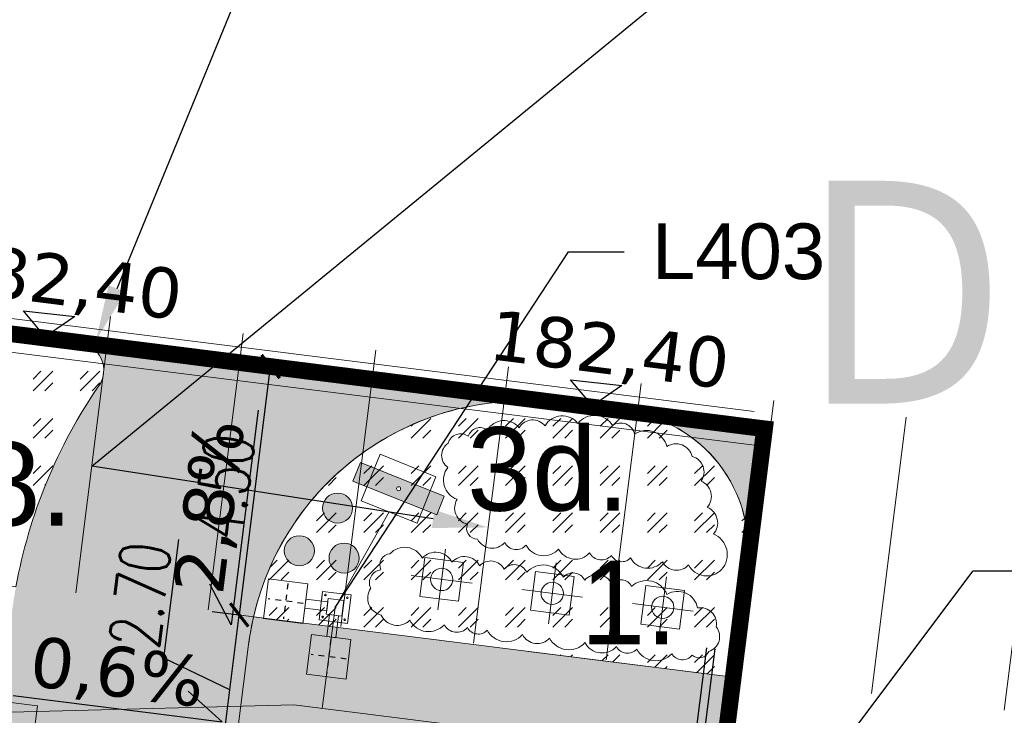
# Model space of a CAD drawing. Header units: millimetres. Extents: x 0 to 6566002, y 0 to 5716629.
# Tile 89 of 99: x 6564887 to 6564904, y 5715944 to 5715957. Entities that reach past the tile are written whole.
import ezdxf
from ezdxf import colors
from ezdxf.entities.mleader import LeaderData, LeaderLine
from ezdxf.enums import TextEntityAlignment as Align
from ezdxf.math import Vec2, Vec3

# ---------------------------------------------------------------- set-up
doc = ezdxf.new("R2010")
doc.units = ezdxf.units.MM
for name, pattern in [('ACAD_ISO04W100', [30, 24, -3, 0, -3]), ('DASHDOT', [25.4, 12.7, -6.35, 0, -6.35]), ('HIDDEN', [9.525, 6.35, -3.175])]:
    doc.linetypes.add(name, pattern=pattern)
for name, color, linetype, lineweight in [('alpi_PROJEKT_WYMIAR_500', 152, 'Continuous', 20), ('E-rys_sieci_nn_Amrest', 10, 'Continuous', 18), ('MBC_krawezniki', 42, 'Continuous', 20), ('MBC_obszary', 143, 'Continuous', 5), ('MBC_opisy', 255, 'Continuous', 13), ('MBC_oprawy_zew', 12, 'Continuous', 15), ('MBC_oprawy_zew_opisy', 12, 'Continuous', 15), ('MBC_szraf', 143, 'Continuous', 15), ('MBC_sztafaz', 36, 'Continuous', 15), ('MBC_sztafaz_opisy', 36, 'Continuous', 15), ('MBC_widok_cienka', 54, 'Continuous', 5), ('MBC_wymiar_ogolne', 133, 'Continuous', 13), ('MBC_zakres', 160, 'Continuous', 35), ('pr_rzędne', 5, 'Continuous', 25), ('ps_obrzeze', 218, 'Continuous', 13), ('USUNIETE SIECI', 7, 'NIEIST_1', 5), ('WZ PRZEPUSTY_nawadnianie', 150, 'Continuous', 25), ('WZ_proj_krzewy', 94, 'Continuous', 20)]:
    doc.layers.add(name, color=color, linetype=linetype, lineweight=lineweight)
doc.layers.add('E-sieci_en_txt_GDDKiA', color=3, linetype='Continuous')
doc.layers.add('pr_plytki dla niewidomych', color=7, linetype='Continuous', lineweight=0, true_color=0x7f007f)
doc.styles.add('Arial 5', font='arial.ttf', dxfattribs={"height": 1})
doc.styles.add('opis', font='tahoma.ttf', dxfattribs={"height": 8})
doc.styles.add('SIMPLEX', font='simplex.shx', dxfattribs={"width": 0.7})
doc.styles.get("Standard").update_dxf_attribs({"font": 'arial.ttf'})
doc.styles.add('Style-Verdana', font='verdana.ttf')
doc.linetypes.add('NIEIST_1', pattern='A,20,-0.01,["X",Standard,S=5,R=0,X=-2.54,Y=-2.54],-0.01', length=20.02)
doc.dimstyles.new('maadST', dxfattribs={"dimscale": 0.0075, "dimtxt": 120, "dimasz": 1, "dimexe": 0.25, "dimexo": 100, "dimgap": 15, "dimtad": 1, "dimrnd": 0.1, "dimzin": 0, "dimdsep": 46, "dimtxsty": 'SIMPLEX', "dimblk": 'MaadTick', "dimcen": 0, "dimdle": 0.2, "dimclrd": 256, "dimclre": 256, "dimclrt": 256, "dimadec": 0, "dimazin": 0, "dimtfac": 1, "dimtmove": 1, "dimatfit": 3, "dimldrblk": 'INTEGRAL', "dimfxl": 1, "dimtolj": 1, "dimtzin": 0, "dimarcsym": 0})

# ---------------------------------------------------------------- blocks, each defined once
blk = doc.blocks.new('L403 Square Bis top')
at = {"color": 0}
for points in [[(-22.875, -22.875), (22.875, -22.875), (22.875, 22.875), (-22.875, 22.875)], [(-66.375, -9), (-48.375, -9), (-48.375, 9), (-66.375, 9)], [(-48.375, -5.25), (-22.875, -5.25), (-22.875, 5.25), (-48.375, 5.25)]]:
    blk.add_lwpolyline(points, close=True, dxfattribs=at)
blk.add_lwpolyline([(-40.875, 5.25), (-40.875, 16.5), (-73.875, 16.5), (-73.875, -16.5), (-40.875, -16.5), (-40.875, -5.25)], dxfattribs=at)
for centre in [(-70.125, 12.75), (-44.625, 12.75), (-70.125, -12.75), (-44.625, -12.75)]:
    blk.add_circle(centre, 0.938, dxfattribs=at)
at = {"layer": 'Defpoints', "linetype": 'ACAD_ISO04W100', "ltscale": 0.1}
for p, q in [((0, 20.325), (0, -20.325)), ((-20.325, 0), (20.325, 0))]:
    blk.add_line(p, q, dxfattribs=at)
blk = doc.blocks.new('SITEPLAN_FLAG')
at = {"color": 0, "linetype": 'ByBlock', "lineweight": -2}
for points in [[(0, 27.5), (0, -27.5)], [(-27.5, 0), (27.5, 0)]]:
    blk.add_lwpolyline(points, dxfattribs=at)
blk.add_lwpolyline([(-17.5, 17.5), (17.5, 17.5), (17.5, -17.5), (-17.5, -17.5)], close=True, dxfattribs=at)
blk.add_circle((0, 0), 10, dxfattribs=at)
blk = doc.blocks.new('A$C49D04D99')
at = {"lineweight": -2}
h = blk.add_hatch(color=0, dxfattribs=at)
h.paths.add_polyline_path([(-0.45, -0.0929), (0.45, -0.0929), (0.45, 0.1071), (-0.45, 0.1071)])
edge = h.paths.add_edge_path(flags=16)
edge.add_arc((0, 0.0071), 0.02, 0, 360)
at = {"color": 0, "linetype": 'HIDDEN', "lineweight": -2, "ltscale": 0.8}
blk.add_lwpolyline([(-0.3, -0.2429), (0.3, -0.2429), (0.3, 0.2571), (-0.3, 0.2571)], close=True, dxfattribs=at)
at = {"color": 0, "lineweight": -2}
blk.add_lwpolyline([(-0.45, -0.0929), (0.45, -0.0929), (0.45, 0.1071), (-0.45, 0.1071)], close=True, dxfattribs=at)
at = {"color": 0}
blk.add_circle((0, 0.0071), 0.02, dxfattribs=at)
blk = doc.blocks.new('_None')
blk = doc.blocks.new('zw$A979')
at = {"layer": 'MBC_widok_cienka', "lineweight": 9}
for p, q in [((-60.217, 1.982), (-60.217, 6.982)), ((-57.817, 1.982), (-57.817, 6.982)), ((-55.417, 1.982), (-55.417, 6.982)), ((-53.017, 1.982), (-53.017, 6.982)), ((-50.617, 1.982), (-50.617, 6.982)), ((-48.217, 1.982), (-48.217, 6.982)), ((-45.817, 1.982), (-45.817, 6.982)), ((-43.417, 1.982), (-43.417, 6.982))]:
    blk.add_line(p, q, dxfattribs=at)
blk = doc.blocks.new('_Integral')
at = {"color": 0, "linetype": 'ByBlock', "lineweight": -2}
for centre, start, end in [((0.445, -0.091), 102, 168), ((-0.445, 0.091), 282, 348)]:
    blk.add_arc(centre, 0.454, start, end, dxfattribs=at)
blk = doc.blocks.new('MaadTick')
at = {"color": 0}
blk.add_line((0, -54.8), (0, 54.8), dxfattribs=at)
at = {"color": 0, "const_width": 7.5}
blk.add_lwpolyline([(25, 25), (-25, -25)], dxfattribs=at)
blk = doc.blocks.new('*D105')
at = {"layer": 'Defpoints', "color": 0, "transparency": 16777216}
for p in [(6564890.753, 5715945.899), (6564891.01, 5715945.867), (6564890.646, 5715943.185)]:
    blk.add_point(p, dxfattribs=at)
at = {"layer": 'MBC_wymiar_ogolne', "lineweight": -2, "transparency": 16777216}
for p, q in [((6564889.398, 5715945.123), (6564889.666, 5715947.251)), ((6564890.266, 5715945.96), (6564890.751, 5715945.899)), ((6564890.415, 5715943.222), (6564890.752, 5715945.892)), ((6564890.584, 5715944.557), (6564889.398, 5715945.123)), ((6564889.902, 5715943.279), (6564890.413, 5715943.215))]:
    blk.add_line(p, q, dxfattribs=at)
at = {"layer": 'MBC_wymiar_ogolne', "lineweight": -2, "transparency": 16777216, "xscale": 0.0075, "yscale": 0.0075, "zscale": 0.0075}
for p, rotation in [((6564890.753, 5715945.899), 82.81540142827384), ((6564890.415, 5715943.214), 262.8154014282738)]:
    blk.add_blockref('MaadTick', p, dxfattribs=dict(at, rotation=rotation))
at = {"layer": 'MBC_wymiar_ogolne', "transparency": 16777216, "insert": (6564888.974, 5715946.257), "char_height": 0.9, "attachment_point": 5, "rotation": 82.8154, "style": 'SIMPLEX'}
blk.add_mtext('\\A1;2.70', dxfattribs=at)
blk = doc.blocks.new('*D106')
at = {"layer": 'Defpoints', "color": 0, "transparency": 16777216}
for p in [(6564891.315, 5715950.358), (6564896.03, 5715949.764), (6564891.01, 5715945.867)]:
    blk.add_point(p, dxfattribs=at)
at = {"layer": 'MBC_wymiar_ogolne', "lineweight": -2, "transparency": 16777216}
for p, q in [((6564890.754, 5715945.906), (6564891.314, 5715950.351)), ((6564895.286, 5715949.857), (6564891.313, 5715950.358)), ((6564890.266, 5715945.96), (6564890.751, 5715945.899))]:
    blk.add_line(p, q, dxfattribs=at)
at = {"layer": 'MBC_wymiar_ogolne', "lineweight": -2, "transparency": 16777216, "xscale": 0.0075, "yscale": 0.0075, "zscale": 0.0075}
for p, rotation in [((6564891.315, 5715950.358), 82.81540142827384), ((6564890.753, 5715945.899), 262.8154014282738)]:
    blk.add_blockref('MaadTick', p, dxfattribs=dict(at, rotation=rotation))
at = {"layer": 'MBC_wymiar_ogolne', "transparency": 16777216, "insert": (6564890.476, 5715948.199), "char_height": 0.9, "attachment_point": 5, "rotation": 82.8154, "style": 'SIMPLEX'}
blk.add_mtext('\\A1;4.50', dxfattribs=at)

msp = doc.modelspace()

# ---------------------------------------------------------------- hatches: boundary and pattern name
at = {"layer": 'MBC_szraf'}
h = msp.add_hatch(dxfattribs=at)
h.set_pattern_fill('GOST_GLASS', color=64, scale=0.1, angle=180)
h.set_pattern_definition([(217.8154, (6564851.5972, 5715920.57143), (-0.841866, 0.1061225), [0.5, -0.7]), (217.8154, (6564851.38676, 5715920.59797), (-0.841866, 0.1061225), [0.2, -1]), (217.8154, (6564851.5707, 5715920.36097), (-0.841866, 0.1061225), [0.2, -1])])
h.paths.add_polyline_path([(6564879.763, 5715911.175), (6564879.481, 5715908.937), (6564891.437, 5715909.385), (6564891.628, 5715911), (6564886.668, 5715911.625), (6564886.504, 5715910.325)])
h.paths.add_polyline_path([(6564846.159, 5715915.411), (6564845.659, 5715911.442), (6564868.704, 5715908.537), (6564877.253, 5715908.854), (6564877.58, 5715911.45)])
edge = h.paths.add_edge_path()
edge.add_line((6564839.417, 5715917.894), (6564837.249, 5715920.687))
edge.add_line((6564837.249, 5715920.687), (6564839.5, 5715938.545))
edge.add_line((6564839.5, 5715938.545), (6564842.293, 5715940.713))
edge.add_line((6564842.293, 5715940.713), (6564843.356, 5715949.146))
edge.add_line((6564843.356, 5715949.146), (6564840.213, 5715949.543))
edge.add_arc((6564851.909, 5715940.301), 14.906, 141.6866, 144.249)
edge.add_line((6564839.811, 5715949.011), (6564835.241, 5715912.756))
edge.add_line((6564835.241, 5715912.756), (6564838.714, 5715912.318))
edge.add_line((6564838.714, 5715912.318), (6564839.417, 5715917.894))
edge = h.paths.add_edge_path()
edge.add_line((6564855.758, 5715947.583), (6564855.133, 5715942.622))
edge.add_arc((6564855.758, 5715947.583), 5, 262.8154, 352.8154)
edge.add_line((6564860.719, 5715946.958), (6564855.758, 5715947.583))
edge = h.paths.add_edge_path()
edge.add_arc((6564856.033, 5715949.766), 5, 13.9156, 82.8154)
edge.add_line((6564856.659, 5715954.727), (6564853.848, 5715955.081))
edge.add_arc((6564851.909, 5715940.301), 14.906, 82.5263, 121.066)
edge.add_line((6564844.217, 5715953.07), (6564860.887, 5715950.968))
at = {"layer": 'MBC_szraf', "true_color": 0x636466, "transparency": 33554687}
h = msp.add_hatch(dxfattribs=at)
h.set_pattern_fill('DOTS', color=251, scale=0.3)
edge = h.paths.add_edge_path()
edge.add_line((6564890.021, 5715938.225), (6564890.646, 5715943.185))
edge.add_line((6564890.646, 5715943.185), (6564890.921, 5715945.368))
edge.add_arc((6564895.882, 5715944.743), 5, 82.8154, 172.8154, ccw=False)
edge.add_line((6564896.507, 5715949.703), (6564887.889, 5715950.79))
edge.add_arc((6564887.82, 5715950.295), 0.5, -29.8834, 82.0755, ccw=False)
edge.add_arc((6564895.911, 5715944.735), 9.319, 145.2621, 172.7932)
edge.add_line((6564886.666, 5715945.904), (6564886.391, 5715943.722))
edge.add_arc((6564881.43, 5715944.347), 5, 262.8154, 352.8154, ccw=False)
edge.add_line((6564880.805, 5715939.386), (6564866.716, 5715941.162))
edge.add_line((6564866.716, 5715941.162), (6564864.335, 5715941.462))
edge.add_line((6564864.335, 5715941.462), (6564865.235, 5715948.606))
edge.add_arc((6564856.033, 5715949.766), 9.275, 352.8154, 380.2166)
edge.add_arc((6564865.206, 5715953.144), 0.5, 82.7802, 200.2166, ccw=False)
edge.add_line((6564865.269, 5715953.64), (6564856.659, 5715954.727))
edge.add_arc((6564856.033, 5715949.766), 5, -7.1846, 82.8154, ccw=False)
edge.add_line((6564860.994, 5715949.141), (6564860.719, 5715946.958))
edge.add_arc((6564855.758, 5715947.583), 5, 262.8154, 352.8154, ccw=False)
edge.add_line((6564855.133, 5715942.622), (6564842.731, 5715944.186))
edge.add_line((6564842.731, 5715944.186), (6564842.293, 5715940.713))
edge.add_line((6564842.293, 5715940.713), (6564839.417, 5715917.894))
edge.add_line((6564839.417, 5715917.894), (6564839.214, 5715916.287))
edge.add_line((6564839.214, 5715916.287), (6564846.159, 5715915.411))
edge.add_line((6564846.159, 5715915.411), (6564877.58, 5715911.45))
edge.add_line((6564877.58, 5715911.45), (6564879.763, 5715911.175))
edge.add_line((6564879.763, 5715911.175), (6564886.504, 5715910.325))
edge.add_line((6564886.504, 5715910.325), (6564886.668, 5715911.625))
edge.add_line((6564886.668, 5715911.625), (6564887.918, 5715921.547))
edge.add_line((6564887.918, 5715921.547), (6564888.031, 5715922.439))
edge.add_line((6564888.031, 5715922.439), (6564888.343, 5715924.92))
edge.add_line((6564888.343, 5715924.92), (6564888.457, 5715925.823))
edge.add_line((6564888.457, 5715925.823), (6564890.021, 5715938.225))
edge = h.paths.add_edge_path(flags=16)
edge.add_line((6564877.569, 5715933.747), (6564850.414, 5715937.17))
edge.add_arc((6564849.801, 5715932.158), 5.049, 83.0282, 166.577)
edge.add_line((6564844.89, 5715933.33), (6564844.062, 5715926.762))
edge.add_arc((6564851.503, 5715925.824), 7.5, 172.8154, 262.8154)
edge.add_line((6564850.565, 5715918.383), (6564876.53, 5715915.11))
edge.add_arc((6564877.155, 5715920.071), 5, 262.8154, 352.8154)
edge.add_line((6564882.116, 5715919.446), (6564883.257, 5715928.494))
edge.add_arc((6564878.209, 5715928.577), 5.049, 359.0538, 442.6026)
edge.add_arc((6564856.328, 5715760.048), 174.992, 82.60258, 83.02822)
edge = h.paths.add_edge_path()
edge.add_line((6564900.184, 5715949.24), (6564899.872, 5715946.76))
edge.add_arc((6564897.391, 5715947.072), 2.5, 352.8154, 442.8133)
edge.add_line((6564897.704, 5715949.553), (6564900.184, 5715949.24))
at = {"layer": 'MBC_szraf'}
h = msp.add_hatch(dxfattribs=at)
h.set_pattern_fill('GOST_GLASS', color=64, scale=0.1, angle=180)
edge = h.paths.add_edge_path()
edge.add_line((6564865.269, 5715953.64), (6564873.664, 5715952.576))
edge.add_line((6564873.664, 5715952.576), (6564873.265, 5715949.408))
edge.add_line((6564873.265, 5715949.408), (6564865.286, 5715950.414))
edge.add_arc((6564856.033, 5715949.766), 9.275, 4.0058, 20.2166)
edge.add_arc((6564865.206, 5715953.144), 0.5, 82.7802, 200.2166, ccw=False)
edge = h.paths.add_edge_path()
edge.add_line((6564877.633, 5715952.083), (6564887.882, 5715950.791))
edge.add_arc((6564887.82, 5715950.295), 0.5, -34.5529, 82.8142, ccw=False)
edge.add_arc((6564895.882, 5715944.743), 9.289, 145.4471, 169.6944)
edge.add_line((6564886.743, 5715946.404), (6564884.745, 5715946.656))
edge.add_line((6564884.745, 5715946.656), (6564881.936, 5715948.315))
edge.add_line((6564881.936, 5715948.315), (6564877.234, 5715948.908))
edge.add_line((6564877.234, 5715948.908), (6564877.633, 5715952.083))
h = msp.add_hatch(dxfattribs=at)
h.set_pattern_fill('GOST_GLASS', color=64, scale=0.1, angle=180)
edge = h.paths.add_edge_path()
edge.add_line((6564897.704, 5715949.553), (6564896.507, 5715949.703))
edge.add_arc((6564895.882, 5715944.743), 5, 82.8154, 167.0101)
edge.add_line((6564891.01, 5715945.867), (6564899.622, 5715944.781))
edge.add_line((6564899.622, 5715944.781), (6564899.872, 5715946.76))
edge.add_arc((6564897.391, 5715947.072), 2.5, 352.8154, 442.8154)
edge = h.paths.add_edge_path()
edge.add_line((6564886.391, 5715943.722), (6564881.43, 5715944.347))
edge.add_line((6564881.43, 5715944.347), (6564880.805, 5715939.386))
edge.add_arc((6564881.43, 5715944.347), 5, 262.8154, 352.8154)
h.paths.add_polyline_path([(6564888.457, 5715925.823), (6564888.343, 5715924.92), (6564893.304, 5715924.295), (6564893.418, 5715925.197)])
h.paths.add_polyline_path([(6564892.992, 5715921.814), (6564888.031, 5715922.439), (6564887.918, 5715921.547), (6564892.879, 5715920.921)])
h = msp.add_hatch(dxfattribs=at)
h.set_pattern_fill('AR-SAND', color=251, scale=0.01, angle=180)
h.set_pattern_definition([(210.3154, (6564851.59722, 5715920.57143), (-0.0453345, -0.4875716), [0, -0.38608, 0, -0.4318, 0, -0.41275]), (180.3154, (6564851.5972, 5715920.57143), (-0.535645, -0.6549765), [0, -0.20828, 0, -0.34798, 0, -0.13335]), (140.3154, (6564851.9072, 5715920.53236), (-0.7849615, 0.0975008), [0, -0.127, 0, -0.4572, 0, -0.5969]), (130.3154, (6564851.9072, 5715920.53236), (-0.785442, -0.125684), [0, -0.0635, 0, -0.29972, 0, -0.3429])])
edge = h.paths.add_edge_path()
edge.add_line((6564897.882, 5715942.967), (6564899.371, 5715942.78))
edge.add_line((6564899.371, 5715942.78), (6564899.622, 5715944.781))
edge.add_line((6564899.622, 5715944.781), (6564891.01, 5715945.87))
edge.add_arc((6564895.882, 5715944.743), 5, 166.9756, 172.8154)
edge.add_line((6564890.921, 5715945.368), (6564890.646, 5715943.185))
edge.add_line((6564890.646, 5715943.185), (6564895.607, 5715942.56))
edge.add_line((6564895.607, 5715942.56), (6564894.981, 5715937.599))
edge.add_line((6564894.981, 5715937.599), (6564893.418, 5715925.197))
edge.add_line((6564893.418, 5715925.197), (6564893.304, 5715924.295))
edge.add_line((6564893.304, 5715924.295), (6564888.343, 5715924.92))
edge.add_line((6564888.343, 5715924.92), (6564888.031, 5715922.439))
edge.add_line((6564888.031, 5715922.439), (6564892.992, 5715921.814))
edge.add_line((6564892.992, 5715921.814), (6564892.879, 5715920.921))
edge.add_line((6564892.879, 5715920.921), (6564891.425, 5715909.384))
edge.add_line((6564891.425, 5715909.384), (6564893.663, 5715909.503))
edge.add_line((6564893.663, 5715909.503), (6564897.882, 5715942.967))

# ---------------------------------------------------------------- linework, layer by layer
at = {"layer": 'E-rys_sieci_nn_Amrest'}
for p, q in [((6564892.472, 5715946.034), (6564892.244, 5715944.22)), ((6564885.592, 5715944.125), (6564891.734, 5715944.284)), ((6564891.734, 5715944.284), (6564896.058, 5715943.739))]:
    msp.add_line(p, q, dxfattribs=at)
at = {"layer": 'MBC_krawezniki', "color": 132, "true_color": 0x00cccc}
msp.add_lwpolyline([(6564891.01, 5715945.867, 0.025336), (6564890.921, 5715945.368), (6564890.646, 5715943.185)], format="xyb", dxfattribs=at)
at = {"layer": 'MBC_obszary'}
for points in [[(6564877.633, 5715952.083), (6564887.882, 5715950.791, -0.562133), (6564888.231, 5715950.011, 0.106195), (6564886.743, 5715946.404), (6564884.745, 5715946.656), (6564881.936, 5715948.315), (6564877.234, 5715948.908)], [(6564900.184, 5715949.24), (6564899.872, 5715946.76, 0.414203), (6564897.704, 5715949.553)]]:
    msp.add_lwpolyline(points, format="xyb", close=True, dxfattribs=at)
for points in [[(6564897.009, 5715949.64), (6564887.882, 5715950.791)], [(6564899.622, 5715944.781), (6564895.945, 5715945.245)]]:
    msp.add_lwpolyline(points, dxfattribs=at)
msp.add_lwpolyline([(6564890.646, 5715943.185), (6564890.921, 5715945.368, -0.414214), (6564896.507, 5715949.703), (6564897.704, 5715949.553, -0.414214), (6564899.872, 5715946.76), (6564895.177, 5715909.518)], format="xyb", dxfattribs=at)
at = {"layer": 'MBC_zakres', "color": 12, "linetype": 'DASHDOT', "ltscale": 0.1, "const_width": 0.3}
msp.add_lwpolyline([(6564853.848, 5715955.081, 0.276263), (6564839.811, 5715949.011), (6564835.241, 5715912.756), (6564868.704, 5715908.537), (6564895.177, 5715909.518), (6564900.184, 5715949.24)], format="xyb", close=True, dxfattribs=at)
at = {"layer": 'pr_plytki dla niewidomych', "extrusion": (0, 0, -1)}
msp.add_solid([(-6564891.478, 5715945.808), (-6564891.14, 5715943.123), (-6564891.974, 5715945.745), (-6564891.636, 5715943.061)], dxfattribs=at)
at = {"layer": 'pr_rzędne', "color": 5, "flags": 128}
msp.add_lwpolyline([(6564886.692, 5715944.452), (6564890.447, 5715943.978), (6564889.835, 5715944.529)], dxfattribs=at)
at = {"layer": 'ps_obrzeze', "flags": 128}
msp.add_lwpolyline([(6564891.01, 5715945.867), (6564899.622, 5715944.781)], dxfattribs=at)
at = {"layer": 'USUNIETE SIECI', "ltscale": 0.15, "flags": 128}
msp.add_lwpolyline([(6564840.679, 5715950.092), (6564887.13, 5715944.27), (6564882.55, 5715909.05)], dxfattribs=at)
at = {"layer": 'WZ PRZEPUSTY_nawadnianie'}
for points in [[(6564898.771, 5715942.33), (6564899.147, 5715945.306)], [(6564898.92, 5715942.311), (6564899.296, 5715945.288)]]:
    msp.add_lwpolyline(points, dxfattribs=at)

# ---------------------------------------------------------------- block references
at = {"layer": 'MBC_oprawy_zew', "zscale": 0.01558756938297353}
for p, xscale, yscale, rotation in [((6564891.585, 5715946.146), -0.01558756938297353, 0.01558756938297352, 352.8154016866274), ((6564892.36, 5715945.147), 0.01558756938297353, 0.01558756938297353, 262.815401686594)]:
    msp.add_blockref('L403 Square Bis top', p, dxfattribs=dict(at, xscale=xscale, yscale=yscale, rotation=rotation))
at = {"layer": 'MBC_sztafaz', "xscale": 1.8, "yscale": 1.8, "zscale": 1.8, "rotation": 158.0200306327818}
msp.add_blockref('A$C49D04D99', (6564893.618, 5715948.176), dxfattribs=at)
at = {"layer": 'MBC_sztafaz', "lineweight": 5, "xscale": 0.01999999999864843, "yscale": 0.01999999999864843, "zscale": 0.01999999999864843, "rotation": 262.8171642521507}
for p in [(6564894.387, 5715946.536), (6564896.372, 5715946.286), (6564898.356, 5715946.036)]:
    msp.add_blockref('SITEPLAN_FLAG', p, dxfattribs=at)

# ---------------------------------------------------------------- texts
at = {"layer": 'MBC_sztafaz_opisy', "insert": (6564896.878, 5715946.873), "char_height": 1.5, "attachment_point": 1, "style": 'Arial 5'}
msp.add_mtext_dynamic_manual_height_columns('1.', width=2.04397, gutter_width=1.2, heights=[0], dxfattribs=at)
at = {"layer": 'MBC_zakres', "color": 160, "insert": (6564900.871, 5715953.692), "char_height": 4, "attachment_point": 1, "style": 'opis'}
msp.add_mtext_dynamic_manual_height_columns('D', width=4.8161, gutter_width=5, heights=[0], dxfattribs=at)
at = {"layer": 'pr_rzędne', "color": 5, "style": 'Style-Verdana'}
msp.add_text('0,6%', height=0.9, rotation=352.8154, dxfattribs=at).set_placement((6564890.179, 5715945.136), align=Align.TOP_RIGHT)

# ---------------------------------------------------------------- next in the draw order: leaders
at = {"layer": 'MBC_opisy', "color": 0}
ml = msp.add_multileader_mtext('Standard', dxfattribs=at)
ml.set_content('UTWARDZONE PRZEJŚCIE O SZEROKOŚCI MIN. 1,5M I DŁUGOŚCI OK. 28,8M')
ml.set_leader_properties()
ml.build(insert=Vec2(0, 0))
ml.multileader.update_dxf_attribs({"text_left_attachment_type": 5, "text_right_attachment_type": 5, "dogleg_length": 1, "arrow_head_size": 1})
ctx = ml.context
ctx.base_point, ctx.char_height, ctx.arrow_head_size, ctx.landing_gap_size, ctx.plane_origin = Vec3(6564881.894, 5715978.614), 1, 1, 1, Vec3(6564906.554, 5715964.428)
ctx.left_attachment, ctx.right_attachment = 5, 5
notes = []
notes.append((ctx, [(0, (1, 1, 0), (6564880.894, 5715978.614), (1, 0), 1, [(0, [(6564869.166, 5715947.002)], 0, [])])]))
ctx.mtext.insert, ctx.mtext.width, ctx.mtext.line_spacing_style, ctx.mtext.flow_direction = Vec3(6564882.894, 5715981.616), 29.31316, 2, 5
ctx.mtext.has_bg_fill, ctx.mtext.bg_color, ctx.mtext.bg_scale_factor, ctx.mtext.bg_transparency, ctx.mtext.use_window_bg_color = 1, -1027028792, 1.5, 0, 1
for ctx, leaders in notes:
    for number, flags, end, landing, length, lines in leaders:
        leader = LeaderData()
        leader.index, (leader.has_last_leader_line, leader.has_dogleg_vector, leader.attachment_direction) = number, flags
        leader.last_leader_point, leader.dogleg_vector, leader.dogleg_length = Vec3(end), Vec3(landing), length
        for number, points, colour, breaks in lines:
            line = LeaderLine()
            line.index, line.vertices, line.color, line.breaks = number, Vec3.list(points), colors.encode_raw_color(colour), breaks
            leader.lines.append(line)
        ctx.leaders.append(leader)

# ---------------------------------------------------------------- next in the draw order: linework, layer by layer
at = {"layer": 'MBC_krawezniki'}
msp.add_lwpolyline([(6564891.01, 5715945.867), (6564891.01, 5715945.867, -0.384839), (6564896.507, 5715949.703), (6564897.704, 5715949.553, -0.414214), (6564899.872, 5715946.76)], format="xyb", dxfattribs=at)
at = {"layer": 'pr_rzędne', "color": 5, "flags": 128}
msp.add_lwpolyline([(6564887.268, 5715950.892), (6564886.878, 5715951.356), (6564887.8, 5715951.254), (6564887.268, 5715950.892)], close=True, dxfattribs=at)
at = {"layer": 'USUNIETE SIECI', "ltscale": 0.15, "flags": 128}
msp.add_lwpolyline([(6564900.145, 5715948.927), (6564879.89, 5715951.46), (6564879.965, 5715952.058), (6564900, 5715949.552)], dxfattribs=at)
at = {"layer": 'USUNIETE SIECI', "ltscale": 0.1, "flags": 128}
for points in [[(6564893.205, 5715950.652), (6564892.578, 5715945.692)], [(6564895.586, 5715950.352), (6564894.959, 5715945.391)], [(6564897.967, 5715950.051), (6564897.34, 5715945.09)], [(6564900.348, 5715949.75), (6564899.721, 5715944.789)]]:
    msp.add_lwpolyline(points, dxfattribs=at)
at = {"layer": 'WZ_proj_krzewy'}
msp.add_lwpolyline([(6564893.459, 5715946.998, -0.520567), (6564894.04, 5715946.919, -0.520567), (6564894.571, 5715946.848, -0.520567), (6564895.069, 5715946.78, -0.520567), (6564895.509, 5715946.721, -0.520567), (6564895.916, 5715946.666, -0.520567), (6564896.572, 5715946.577, -0.520567), (6564896.956, 5715946.525, -0.520567), (6564897.443, 5715946.46, -0.520567), (6564897.797, 5715946.412, -0.520567), (6564898.431, 5715946.268, -0.520567), (6564898.982, 5715946.025, -0.520567), (6564899.318, 5715945.686, -0.520567), (6564899.184, 5715945.244, -0.520567), (6564898.886, 5715945.176, -0.520567), (6564898.517, 5715945.203, -0.520567), (6564897.89, 5715945.284, -0.520567), (6564897.526, 5715945.33, -0.520567), (6564896.959, 5715945.402, -0.520567), (6564896.324, 5715945.483, -0.520567), (6564895.838, 5715945.545, -0.520567), (6564895.204, 5715945.626, -0.520567), (6564894.851, 5715945.671, -0.520567), (6564894.435, 5715945.724, -0.520567), (6564893.815, 5715945.802, -0.520567), (6564893.301, 5715945.896, -0.520567), (6564893.112, 5715946.378, -0.520567), (6564893.296, 5715946.708, -0.520567)], format="xyb", close=True, dxfattribs=at)
for centre in [(6564891.831, 5715947.05), (6564892.634, 5715946.919)]:
    msp.add_circle(centre, 0.27, dxfattribs=at)

# ---------------------------------------------------------------- next in the draw order: texts
at = {"layer": 'MBC_sztafaz_opisy', "insert": (6564886.018, 5715949.002), "char_height": 1.5, "attachment_point": 1, "style": 'Arial 5'}
msp.add_mtext_dynamic_manual_height_columns('8.', width=2.04397, gutter_width=1.2, heights=[0], dxfattribs=at)

# ---------------------------------------------------------------- next in the draw order: leaders
at = {"layer": 'MBC_opisy', "color": 0}
ml = msp.add_multileader_mtext('Standard', dxfattribs=at)
ml.set_content('istniejące odwodnienie liniowe\\Pdo demontażu / po demontażu\\Podtworzyć nawierzchnię drogi')
ml.set_leader_properties()
ml.build(insert=Vec2(0, 0))
ml.multileader.update_dxf_attribs({"text_left_attachment_type": 5, "text_right_attachment_type": 5, "dogleg_length": 1, "arrow_head_size": 1})
ctx = ml.context
ctx.base_point, ctx.char_height, ctx.arrow_head_size, ctx.landing_gap_size, ctx.plane_origin = Vec3(6564895.907, 5715967.251), 1, 1, 1, Vec3(6564928.475, 5715954.227)
ctx.left_attachment, ctx.right_attachment = 5, 5
notes = []
notes.append((ctx, [(0, (1, 1, 0), (6564894.907, 5715967.251), (1, 0), 1, [(0, [(6564888.18, 5715950.83)], 0, [])])]))
ctx.mtext.insert, ctx.mtext.line_spacing_style, ctx.mtext.flow_direction = Vec3(6564896.907, 5715971.917), 2, 5
ctx.mtext.has_bg_fill, ctx.mtext.bg_color, ctx.mtext.bg_scale_factor, ctx.mtext.bg_transparency, ctx.mtext.use_window_bg_color = 1, -1027028792, 1.5, 0, 1
for ctx, leaders in notes:
    for number, flags, end, landing, length, lines in leaders:
        leader = LeaderData()
        leader.index, (leader.has_last_leader_line, leader.has_dogleg_vector, leader.attachment_direction) = number, flags
        leader.last_leader_point, leader.dogleg_vector, leader.dogleg_length = Vec3(end), Vec3(landing), length
        for number, points, colour, breaks in lines:
            line = LeaderLine()
            line.index, line.vertices, line.color, line.breaks = number, Vec3.list(points), colors.encode_raw_color(colour), breaks
            leader.lines.append(line)
        ctx.leaders.append(leader)

# ---------------------------------------------------------------- next in the draw order: linework, layer by layer
at = {"layer": 'MBC_krawezniki'}
msp.add_lwpolyline([(6564886.743, 5715946.404, -0.10619), (6564888.231, 5715950.011, 0.562133), (6564887.882, 5715950.791), (6564877.633, 5715952.083)], format="xyb", dxfattribs=at)
at = {"layer": 'USUNIETE SIECI', "ltscale": 0.1, "flags": 128}
for points in [[(6564888.443, 5715951.254), (6564887.816, 5715946.293)], [(6564890.824, 5715950.953), (6564890.197, 5715945.993)]]:
    msp.add_lwpolyline(points, dxfattribs=at)

# ---------------------------------------------------------------- next in the draw order: block references
at = {"layer": 'alpi_PROJEKT_WYMIAR_500', "rotation": 352.8000881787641}
msp.add_blockref('zw$A979', (6564947.31, 5715936.78), dxfattribs=at)

# ---------------------------------------------------------------- next in the draw order: leaders
at = {"layer": 'MBC_opisy', "color": 0}
ml = msp.add_multileader_mtext('Standard', dxfattribs=at)
ml.set_content('likwidowane miejsca postojowe (8 szt.)')
ml.set_leader_properties()
ml.build(insert=Vec2(0, 0))
ml.multileader.update_dxf_attribs({"text_left_attachment_type": 5, "text_right_attachment_type": 5, "dogleg_length": 1, "arrow_head_size": 1})
ctx = ml.context
ctx.base_point, ctx.char_height, ctx.arrow_head_size, ctx.landing_gap_size, ctx.plane_origin = Vec3(6564900.175, 5715957.639), 1, 1, 1, Vec3(6564935.291, 5715950.736)
ctx.left_attachment, ctx.right_attachment = 5, 5
notes = []
notes.append((ctx, [(0, (1, 1, 0), (6564899.175, 5715957.639), (1, 0), 1, [(1, [(6564895.222, 5715947.469), (6564888.104, 5715948.571)], 0, [])])]))
ctx.mtext.insert, ctx.mtext.line_spacing_style, ctx.mtext.flow_direction = Vec3(6564901.175, 5715958.973), 2, 5
ctx.mtext.has_bg_fill, ctx.mtext.bg_color, ctx.mtext.bg_scale_factor, ctx.mtext.bg_transparency, ctx.mtext.use_window_bg_color = 1, -1027028792, 1.5, 0, 1
for ctx, leaders in notes:
    for number, flags, end, landing, length, lines in leaders:
        leader = LeaderData()
        leader.index, (leader.has_last_leader_line, leader.has_dogleg_vector, leader.attachment_direction) = number, flags
        leader.last_leader_point, leader.dogleg_vector, leader.dogleg_length = Vec3(end), Vec3(landing), length
        for number, points, colour, breaks in lines:
            line = LeaderLine()
            line.index, line.vertices, line.color, line.breaks = number, Vec3.list(points), colors.encode_raw_color(colour), breaks
            leader.lines.append(line)
        ctx.leaders.append(leader)

# ---------------------------------------------------------------- next in the draw order: hatches: boundary and pattern name
at = {"layer": 'WZ_proj_krzewy', "transparency": 33554534}
h = msp.add_hatch(color=63, dxfattribs=at)
h.dxf.hatch_style = 1
edge = h.paths.add_edge_path()
edge.add_arc((6564881.581, 5715920.214), 0.5, 0, 360)
edge = h.paths.add_edge_path()
edge.add_arc((6564881.839, 5715921.902), 0.5, 0, 360)
edge = h.paths.add_edge_path()
edge.add_arc((6564876.912, 5715917.872), 0.5, 0, 360)
edge = h.paths.add_edge_path()
edge.add_arc((6564882.591, 5715926.933), 0.5, 0, 360)
edge = h.paths.add_edge_path()
edge.add_arc((6564882.663, 5715928.604), 0.5, 0, 360)
edge = h.paths.add_edge_path()
edge.add_arc((6564879.53, 5715932.693), 0.5, 0, 360)
edge = h.paths.add_edge_path()
edge.add_arc((6564847.296, 5715927.961), 0.5, 0, 360)
edge = h.paths.add_edge_path()
edge.add_arc((6564848.962, 5715933.094), 0.5, 0, 360)
edge = h.paths.add_edge_path()
edge.add_arc((6564852.256, 5715935.966), 0.5, 0, 360)
edge = h.paths.add_edge_path()
edge.add_arc((6564850.636, 5715954.737), 0.27, 0, 360)
edge = h.paths.add_edge_path()
edge.add_arc((6564849.279, 5715954.524), 0.27, 0, 360)
edge = h.paths.add_edge_path()
edge.add_arc((6564847.873, 5715954.216), 0.27, 0, 360)
edge = h.paths.add_edge_path()
edge.add_arc((6564892.634, 5715946.919), 0.27, 0, 360)
edge = h.paths.add_edge_path()
edge.add_arc((6564891.831, 5715947.05), 0.27, 0, 360)
edge = h.paths.add_edge_path()
edge.add_arc((6564892.518, 5715947.816), 0.27, 0, 360)

# ---------------------------------------------------------------- next in the draw order: linework, layer by layer
at = {"layer": 'E-rys_sieci_nn_Amrest'}
msp.add_line((6564892.472, 5715946.034), (6564893.445, 5715947.747), dxfattribs=at)
at = {"layer": 'pr_rzędne', "color": 5, "flags": 128}
msp.add_lwpolyline([(6564897.092, 5715949.654), (6564896.702, 5715950.118), (6564897.623, 5715950.016), (6564897.092, 5715949.654)], close=True, dxfattribs=at)
msp.add_lwpolyline([(6564891.092, 5715949.576), (6564890.607, 5715945.723), (6564890.225, 5715946.452)], dxfattribs=at)
at = {"layer": 'WZ_proj_krzewy'}
msp.add_lwpolyline([(6564899.413, 5715946.715, 0.520567), (6564899.265, 5715947.351, 0.520567), (6564899.154, 5715947.831, 0.520567), (6564899.045, 5715948.301, 0.520567), (6564898.885, 5715948.743, 0.520567), (6564898.43, 5715948.92, 0.520567), (6564897.85, 5715949.146, 0.520567), (6564897.454, 5715949.3, 0.520567), (6564896.833, 5715949.338, 0.520567), (6564896.242, 5715949.294, 0.520567), (6564895.776, 5715949.26, 0.520567), (6564895.209, 5715949.219, 0.520567), (6564894.867, 5715949.105, 0.520567), (6564894.501, 5715948.98, 0.520567), (6564894.497, 5715948.547, 0.520567), (6564894.667, 5715947.975, 0.520567), (6564894.848, 5715947.529, 0.520567), (6564895.029, 5715947.257, 0.520567), (6564895.519, 5715947.197, 0.520567), (6564895.902, 5715947.151, 0.520567), (6564896.487, 5715947.08, 0.520567), (6564897.043, 5715947.012, 0.520567), (6564897.434, 5715946.965, 0.520567), (6564897.776, 5715946.923, 0.520567), (6564898.349, 5715946.854, 0.520567), (6564898.821, 5715946.796, 0.520567)], format="xyb", close=True, dxfattribs=at)
msp.add_circle((6564892.518, 5715947.816), 0.27, dxfattribs=at)

# ---------------------------------------------------------------- next in the draw order: texts
at = {"layer": 'MBC_sztafaz_opisy', "insert": (6564894.842, 5715949.27), "char_height": 1.5, "attachment_point": 1, "style": 'Arial 5'}
msp.add_mtext_dynamic_manual_height_columns('3d.', width=2.04397, gutter_width=1.2, heights=[0], dxfattribs=at)
at = {"layer": 'pr_rzędne', "color": 5, "style": 'Style-Verdana'}
for s, rotation, p in [('182,40', 352.8154, (6564885.492, 5715952.627)), ('182,40', 352.8154, (6564895.315, 5715951.388)), ('2,8%', 82.8154, (6564889.561, 5715946.348))]:
    msp.add_text(s, height=0.9, rotation=rotation, dxfattribs=at).set_placement(p, align=Align.TOP_LEFT)

# ---------------------------------------------------------------- next in the draw order: dimensions: what is measured, and where the dimension line sits
at = {"layer": 'MBC_wymiar_ogolne'}
dim = msp.add_linear_dim(base=(6564891.315, 5715950.358), p1=(6564891.01, 5715945.867), p2=(6564896.03, 5715949.764), angle=262.8154, dimstyle='maadST', dxfattribs=at)
dim.commit()
dim.dimension.update_dxf_attribs({"geometry": '*D106', "text_midpoint": (6564890.476, 5715948.199)})
dim = msp.add_linear_dim(base=(6564890.753, 5715945.899), p1=(6564890.646, 5715943.185), p2=(6564891.01, 5715945.867), angle=262.8154, dimstyle='maadST', dxfattribs=at)
dim.commit()
dim.dimension.update_dxf_attribs({"geometry": '*D105', "text_midpoint": (6564889.412, 5715945.235), "dimtype": 160})

# ---------------------------------------------------------------- next in the draw order: leaders
at = {"layer": 'MBC_oprawy_zew_opisy'}
ml = msp.add_multileader_mtext('Standard', dxfattribs=at)
ml.set_content('L403', color=256)
ml.set_leader_properties()
ml.set_arrow_properties(name='NONE')
ml.build(insert=Vec2(0, 0))
ml.multileader.update_dxf_attribs({"dogleg_length": 1, "arrow_head_size": 1})
ctx = ml.context
ctx.base_point, ctx.char_height, ctx.arrow_head_size, ctx.landing_gap_size, ctx.plane_origin = Vec3(6564897.665, 5715952.417), 1, 1, 0.5, Vec3(6564892.052, 5715949.465)
notes = []
notes.append((ctx, [(0, (1, 1, 0), (6564896.665, 5715952.417), (1, 0), 1, [(1, [(6564892.472, 5715946.034)], 0, [])])]))
ctx.mtext.insert, ctx.mtext.line_spacing_factor, ctx.mtext.flow_direction = Vec3(6564898.165, 5715952.926), 0.6, 5
for ctx, leaders in notes:
    for number, flags, end, landing, length, lines in leaders:
        leader = LeaderData()
        leader.index, (leader.has_last_leader_line, leader.has_dogleg_vector, leader.attachment_direction) = number, flags
        leader.last_leader_point, leader.dogleg_vector, leader.dogleg_length = Vec3(end), Vec3(landing), length
        for number, points, colour, breaks in lines:
            line = LeaderLine()
            line.index, line.vertices, line.color, line.breaks = number, Vec3.list(points), colors.encode_raw_color(colour), breaks
            leader.lines.append(line)
        ctx.leaders.append(leader)

# ---------------------------------------------------------------- next in the draw order: leaders
at = {"layer": 'E-sieci_en_txt_GDDKiA'}
ml = msp.add_multileader_mtext('Standard', dxfattribs=at)
ml.set_content('{\\fArial Narrow|b0|i0|c238|p34;Mufa przelotowa kabla w kierunku:\\P- ZK/E (YAKXS 4x120 )  }', color=256)
ml.set_leader_properties()
ml.set_arrow_properties(name='INTEGRAL')
ml.build(insert=Vec2(0, 0))
ml.multileader.update_dxf_attribs({"dogleg_length": 1, "arrow_head_size": 1})
ctx = ml.context
ctx.base_point, ctx.char_height, ctx.arrow_head_size, ctx.landing_gap_size, ctx.plane_origin = Vec3(6564904.931, 5715946.692), 0.7, 1, 0.5, Vec3(6564893.008, 5715934.395)
notes = []
notes.append((ctx, [(0, (1, 1, 0), (6564903.931, 5715946.692), (1, 0), 1, [(1, [(6564899.042, 5715940.18)], 0, [])])]))
ctx.mtext.insert, ctx.mtext.line_spacing_factor, ctx.mtext.flow_direction = Vec3(6564905.431, 5715947.144), 0.8, 5
ctx.mtext.has_bg_fill, ctx.mtext.bg_color, ctx.mtext.bg_scale_factor, ctx.mtext.bg_transparency, ctx.mtext.use_window_bg_color = 1, -1027028792, 1.5, 0, 1
for ctx, leaders in notes:
    for number, flags, end, landing, length, lines in leaders:
        leader = LeaderData()
        leader.index, (leader.has_last_leader_line, leader.has_dogleg_vector, leader.attachment_direction) = number, flags
        leader.last_leader_point, leader.dogleg_vector, leader.dogleg_length = Vec3(end), Vec3(landing), length
        for number, points, colour, breaks in lines:
            line = LeaderLine()
            line.index, line.vertices, line.color, line.breaks = number, Vec3.list(points), colors.encode_raw_color(colour), breaks
            leader.lines.append(line)
        ctx.leaders.append(leader)

doc.saveas('drawing.dxf')
